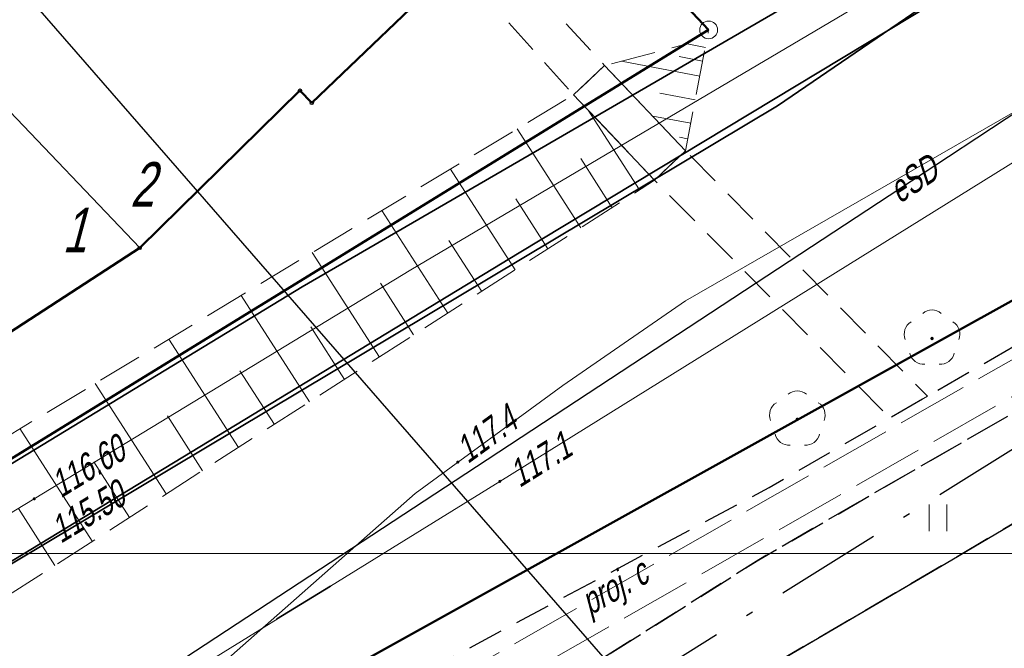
# Model space of a CAD drawing. Extents: x 7463256 to 7464485, y 5957341 to 5958260.
# Tile 161 of 256: x 7463859 to 7463886, y 5957747 to 5957765. Entities that reach past the tile are written whole.
import ezdxf
from ezdxf import colors
from ezdxf.entities.mleader import LeaderData, LeaderLine
from ezdxf.enums import TextEntityAlignment as Align
from ezdxf.math import Vec2, Vec3

# ---------------------------------------------------------------- set-up
doc = ezdxf.new("R2010")
doc.units = 0
doc.header["$MEASUREMENT"] = 0
for name, pattern in [('1.5_0.5', [2, 1.5, -0.5]), ('218-500', [1, 0.5, -0.5]), ('GAK', [5.2, 3, -1, 0.2, -1]), ('l219_500', [0]), ('mz1.0_0.5', [1.5, 1, -0.5]), ('mz1.25_0.5', [1.75, 1.25, -0.5]), ('mz2.0_0.5', [2.5, 2, -0.5])]:
    doc.linetypes.add(name, pattern=pattern)
doc.layers.get('0').update_dxf_attribs({"color": 2, "linetype": 'CONTINUOUS', "lineweight": 5})
for name, color, linetype in [('000 Inne (niezydentyfikowane)', 7, 'CONTINUOUS'), ('202-Punkt graniczny stabilizowany trwale', 7, 'CONTINUOUS'), ('218-Granica użytku', 7, 'CONTINUOUS'), ('219-Linia granicy', 7, 'CONTINUOUS'), ('312-Budynek (powierzchnia)', 7, 'CONTINUOUS'), ('320-część budynku wyodrębniona ze względu na liczbę kondygnacji naziemnych (powierzchnia)', 7, 'CONTINUOUS'), ('320-część budynku wyodrębniona ze względu na liczbę kondygnacji naziemnych (powierzchnia)-Atr25', 7, 'CONTINUOUS'), ('chodnik (powierzchnia)', 7, 'CONTINUOUS'), ('drzewo liściaste (punkt)', 7, 'CONTINUOUS'), ('jezdnia (powierzchnia)', 7, 'CONTINUOUS'), ('krawężnik (linia)', 7, 'CONTINUOUS'), ('ogrodzenie trwałe (linia)', 7, 'CONTINUOUS'), ('przewód ciepłowniczy (linia)', 7, 'CONTINUOUS'), ('przewód ciepłowniczy - projektowany lub w budowie (linia) - ob. projektowany', 7, 'CONTINUOUS'), ('przewód ciepłowniczy - projektowany lub w budowie (linia) - ob. projektowany-Atr1', 7, 'CONTINUOUS'), ('przewód elektroenergetyczny (linia)', 7, 'CONTINUOUS'), ('przewód elektroenergetyczny (linia)-Atr1', 7, 'CONTINUOUS'), ('Punkt budynku', 7, 'CONTINUOUS'), ('punkt o określonej wysokości (sieć ciepłownicza)', 7, 'CONTINUOUS'), ('punkt o określonej wysokości (sieć ciepłownicza)-Atr2', 7, 'CONTINUOUS'), ('punkt o określonej wysokości (sieć ciepłownicza)-Atr3', 7, 'CONTINUOUS'), ('punkt o określonej wysokości (sieć elektroenergetyczna)', 7, 'CONTINUOUS'), ('punkt o określonej wysokości (sieć elektroenergetyczna)-Atr2', 7, 'CONTINUOUS'), ('rura ochronna - przewód ciepłowniczy (linia)', 7, 'CONTINUOUS'), ('rura ochronna - przewód elektroenergetyczny (linia)', 7, 'CONTINUOUS'), ('schody w ciągu komunikacyjnym', 7, 'CONTINUOUS'), ('skarpa nieumocniona (powierzchnia)', 7, 'CONTINUOUS'), ('trawnik (powierzchnia)', 7, 'CONTINUOUS'), ('trawnik (powierzchnia) - symbol', 7, 'CONTINUOUS'), ('Wstawianie ramki sekcyjnej z opisem', 7, 'CONTINUOUS')]:
    doc.layers.add(name, color=color, linetype=linetype)
doc.layers.add('____proj LSN', color=1, linetype='CONTINUOUS', lineweight=5)
doc.layers.add('OBMBS-21-18876-opis proj', color=1, linetype='CONTINUOUS', lineweight=18)
doc.styles.get("Standard").update_dxf_attribs({"font": 'txt', "width": 0.75})
doc.linetypes.add('902-500', pattern='A,3.75,0,[1,ksztalty.shx,S=0.5,R=0,X=0,Y=0],3.75', length=7.5)

# ---------------------------------------------------------------- blocks, each defined once
blk = doc.blocks.new('PW01')
at = {"linetype": 'Continuous', "lineweight": 13}
h = blk.add_hatch(color=0, dxfattribs=at)
edge = h.paths.add_edge_path()
edge.add_arc((0, 0), 0.045, 0, 360)
blk = doc.blocks.new('OP021')
at = {"linetype": 'Continuous', "lineweight": 13}
h = blk.add_hatch(color=0, dxfattribs=at)
edge = h.paths.add_edge_path()
edge.add_arc((0, 0), 0.05, 0, 360)
at = {"color": 0, "linetype": 'Continuous', "lineweight": 13}
for centre, start, end in [((0, 0.4), 49.272, 130.728), ((-0.38, 0.124), 121.308, 202.548), ((0.38, 0.124), 337.452, 58.692), ((-0.235, -0.324), 193.221, 274.871), ((0.235, -0.324), 265.129, 346.779)]:
    blk.add_arc(centre, 0.4, start, end, dxfattribs=at)
blk = doc.blocks.new('TU04')
at = {"color": 0, "linetype": 'Continuous', "lineweight": 13}
for p, q in [((0, 0), (0, 0.75)), ((0.5, 0), (0.5, 0.75))]:
    blk.add_line(p, q, dxfattribs=at)
blk = doc.blocks.new('202')
at = {"color": 0, "linetype": 'Continuous', "lineweight": 0}
blk.add_circle((0, 0), 0.25, dxfattribs=at)
blk = doc.blocks.new('PUNKTBUD')
at = {"color": 0}
blk.add_circle((0, 0), 0.045, dxfattribs=at)

msp = doc.modelspace()

# ---------------------------------------------------------------- linework, layer by layer
at = {"layer": '000 Inne (niezydentyfikowane)', "color": 7, "linetype": 'Continuous', "lineweight": 13}
for p, q in [((7463878.03, 5957764.2), (7463877.47, 5957764.31)), ((7463877.95, 5957763.81), (7463877.29, 5957763.94)), ((7463877.87, 5957763.39), (7463875.67, 5957763.81)), ((7463877.74, 5957762.73), (7463876.75, 5957762.92)), ((7463876.18, 5957760.2), (7463874.74, 5957762.44)), ((7463877.62, 5957762.07), (7463876.55, 5957762.27)), ((7463874.53, 5957759.14), (7463872.75, 5957761.91)), ((7463877.53, 5957761.63), (7463877.3, 5957761.68)), ((7463875.41, 5957759.7), (7463874.53, 5957761.08)), ((7463872.69, 5957757.96), (7463870.87, 5957760.78)), ((7463873.61, 5957758.55), (7463872.71, 5957759.95)), ((7463870.8, 5957756.74), (7463868.95, 5957759.62)), ((7463871.75, 5957757.35), (7463870.83, 5957758.78)), ((7463868.88, 5957755.51), (7463866.99, 5957758.44)), ((7463869.84, 5957756.13), (7463868.91, 5957757.58)), ((7463866.92, 5957754.25), (7463865, 5957757.24)), ((7463867.9, 5957754.88), (7463866.95, 5957756.36)), ((7463864.92, 5957752.97), (7463862.97, 5957756.01)), ((7463865.93, 5957753.62), (7463864.96, 5957755.12)), ((7463862.89, 5957751.67), (7463860.9, 5957754.77)), ((7463863.91, 5957752.32), (7463862.93, 5957753.86)), ((7463860.82, 5957750.34), (7463858.79, 5957753.5)), ((7463861.86, 5957751.01), (7463860.86, 5957752.57)), ((7463859.77, 5957749.66), (7463858.75, 5957751.26))]:
    msp.add_line(p, q, dxfattribs=at)
at = {"layer": '218-Granica użytku', "color": 3, "linetype": '218-500', "lineweight": 18, "flags": 128}
for points in [[(7463877.04, 5957765.84), (7463878.12, 5957764.69)], [(7463878.12, 5957764.69), (7463844.17, 5957743.82)]]:
    msp.add_lwpolyline(points, dxfattribs=at)
at = {"layer": '219-Linia granicy', "color": 3, "linetype": 'l219_500', "lineweight": 50, "flags": 128}
for points in [[(7463878.12, 5957764.69), (7463872.63, 5957770.53)], [(7463878.12, 5957764.69), (7463856.13, 5957751.17)], [(7463892.19, 5957760.17), (7463849.13, 5957736.27)]]:
    msp.add_lwpolyline(points, dxfattribs=at)
at = {"layer": '312-Budynek (powierzchnia)', "color": 7, "linetype": 'Continuous', "lineweight": 50, "flags": 128}
for points in [[(7463871.03, 5957766.53), (7463866.98, 5957762.64)], [(7463866.65, 5957762.99), (7463862.15, 5957758.57)], [(7463866.98, 5957762.64), (7463866.65, 5957762.99)], [(7463862.15, 5957758.57), (7463854.62, 5957753.68)]]:
    msp.add_lwpolyline(points, dxfattribs=at)
at = {"layer": '320-część budynku wyodrębniona ze względu na liczbę kondygnacji naziemnych (powierzchnia)', "color": 7, "linetype": 'Continuous', "lineweight": 18, "flags": 128}
for points in [[(7463862.15, 5957758.57), (7463858.11, 5957762.8), (7463854.15, 5957767.01), (7463858.73, 5957771.35), (7463856.03, 5957774.18), (7463860.1, 5957778.04), (7463871.03, 5957766.53), (7463866.98, 5957762.64), (7463866.65, 5957762.99)], [(7463862.15, 5957758.57), (7463854.62, 5957753.68), (7463851.68, 5957758.45), (7463851.85, 5957758.55), (7463858.11, 5957762.8)]]:
    msp.add_lwpolyline(points, close=True, dxfattribs=at)
at = {"layer": 'chodnik (powierzchnia)', "color": 7, "linetype": 'mz1.0_0.5', "lineweight": 30, "flags": 128}
msp.add_lwpolyline([(7463980.9, 5957809.69), (7463980.23, 5957808.11), (7463978.66, 5957805.82), (7463958.13, 5957793.13), (7463953.95, 5957792.78), (7463879.53, 5957749.82), (7463872.55, 5957745.41), (7463861.81, 5957738.59), (7463862.06, 5957738.12), (7463851.57, 5957733.65), (7463849.81, 5957732.79), (7463833.84, 5957723.34), (7463832.72, 5957722.31), (7463825.06, 5957713.31), (7463824, 5957712.35), (7463820.3, 5957711.85), (7463819.59, 5957711.95), (7463818.22, 5957712.22), (7463818.86, 5957712.81), (7463817.86, 5957713.96), (7463818.82, 5957714.84), (7463820.15, 5957713.47), (7463821.23, 5957713.2), (7463821.75, 5957713.23), (7463824.07, 5957715.42), (7463832.99, 5957725.87), (7463849.35, 5957735.54), (7463879.82, 5957751.85), (7463954.24, 5957794.8), (7463957.3, 5957795.12)], close=True, dxfattribs=at)
at = {"layer": 'chodnik (powierzchnia)', "color": 7, "linetype": 'mz1.0_0.5', "lineweight": 18, "flags": 128}
for points in [[(7463871.03, 5957766.53), (7463867.93, 5957769.79), (7463868.77, 5957770.59), (7463871.87, 5957767.32), (7463875.2, 5957763.69), (7463874.33, 5957762.87)], [(7463884.26, 5957754.41), (7463883.21, 5957753.8), (7463876.6, 5957760.47), (7463877.47, 5957761.3)]]:
    msp.add_lwpolyline(points, close=True, dxfattribs=at)
at = {"layer": 'jezdnia (powierzchnia)', "color": 7, "linetype": '1.5_0.5', "lineweight": 18, "flags": 128}
msp.add_lwpolyline([(7464435.78, 5957969.39), (7464432.43, 5957972.86), (7464429.42, 5957974.41), (7464426.04, 5957975.11), (7464423.57, 5957975.29), (7464415.47, 5957975.65), (7464371.24, 5957977.61), (7464365.3, 5957977.72), (7464358.84, 5957977.54), (7464346.65, 5957976.28), (7464334.12, 5957974.86), (7464314.08, 5957972.37), (7464311.27, 5957971.79), (7464308.65, 5957970.79), (7464306.54, 5957969.49), (7464304.63, 5957967.74), (7464302.38, 5957964.84), (7464301.74, 5957963.57), (7464301.19, 5957962.16), (7464300.69, 5957960.13), (7464300.42, 5957957.35), (7464300.44, 5957956.63), (7464301.34, 5957947.07), (7464297.39, 5957932.65), (7464296.35, 5957938.67), (7464295.41, 5957944.67), (7464295.17, 5957946.64), (7464294.07, 5957955.56), (7464293.61, 5957956.95), (7464292.71, 5957958.8), (7464291.04, 5957961.16), (7464288.7, 5957963.43), (7464286.48, 5957964.87), (7464282.67, 5957966.24), (7464279.68, 5957966.6), (7464275.55, 5957966.1), (7464272.53, 5957965.24), (7464268.15, 5957963.7), (7464261.6, 5957961.09), (7464256.13, 5957958.63), (7464254.19, 5957957.73), (7464203.13, 5957927.95), (7464201.44, 5957926.95), (7464180.61, 5957914.62), (7464165.37, 5957905.54), (7464161.93, 5957903.53), (7464100.25, 5957867.28), (7464064.71, 5957846.22), (7464055.2, 5957840.55), (7464053.84, 5957839.49), (7464052.69, 5957837.84), (7464051.91, 5957836.3), (7464051.31, 5957834.34), (7464051.05, 5957832.31), (7464051.31, 5957830.32), (7464051.63, 5957829.49), (7464053.32, 5957826.48), (7464047.06, 5957824.65), (7464046.37, 5957825.86), (7464044.81, 5957827.52), (7464043.6, 5957828.27), (7464042.09, 5957829.03), (7464040.11, 5957829.49), (7464038.12, 5957829.49), (7464036.05, 5957829.05), (7464034.47, 5957828.33), (7463990.77, 5957802.57), (7463984.67, 5957799.1), (7463963.97, 5957788.11), (7463953.9, 5957782.45), (7463916.77, 5957760.61), (7463915.43, 5957759.41), (7463915.19, 5957759.06), (7463914.98, 5957758.7), (7463914.81, 5957758.32), (7463914.66, 5957757.92), (7463914.55, 5957757.51), (7463914.48, 5957757.1), (7463914.44, 5957756.68), (7463914.43, 5957756.26), (7463914.83, 5957754.63), (7463915.69, 5957753.07), (7463915.97, 5957752.41), (7463916.13, 5957752.13), (7463917.59, 5957749.55), (7463915.13, 5957748.12), (7463913.12, 5957750.74), (7463911.87, 5957752.81), (7463910.63, 5957754.01), (7463910.25, 5957754.23), (7463909.85, 5957754.42), (7463909.44, 5957754.57), (7463909.02, 5957754.68), (7463908.58, 5957754.76), (7463908.15, 5957754.79), (7463907.71, 5957754.78), (7463907.27, 5957754.73), (7463905.57, 5957754.08), (7463866.26, 5957731.41), (7463858.61, 5957727.02), (7463857.72, 5957725.98), (7463855.16, 5957717.14), (7463854.76, 5957719.2), (7463853.89, 5957720.78), (7463852.79, 5957721.69), (7463851.14, 5957722.42), (7463850.42, 5957722.32), (7463846.1, 5957719.79), (7463840.56, 5957716.65), (7463836.11, 5957713.89), (7463831.61, 5957710.47), (7463828.31, 5957707.66), (7463822.22, 5957701.89), (7463817.3, 5957696.82), (7463812.7, 5957691.61), (7463812.45, 5957691.34), (7463806.98, 5957684.37), (7463803.64, 5957679.75), (7463801.45, 5957676.28), (7463793.55, 5957663.48), (7463792.86, 5957661.7), (7463792.97, 5957659.75), (7463793.77, 5957657.97), (7463795.13, 5957656.54), (7463794.29, 5957652.43), (7463792.69, 5957652.63), (7463790.95, 5957652.54), (7463789.5, 5957652.32), (7463787.98, 5957651.93), (7463786.22, 5957650.98), (7463785.18, 5957649.81), (7463783.63, 5957647.28), (7463741.4, 5957578.12), (7463740.09, 5957575.93), (7463739.68, 5957574.67), (7463739.8, 5957572.76), (7463740.25, 5957571.39), (7463740.85, 5957570.49), (7463741.87, 5957569.43), (7463743.26, 5957568.37), (7463741.42, 5957565.08), (7463740.12, 5957565.67), (7463738.77, 5957566.02), (7463737.29, 5957566.06), (7463735.98, 5957565.85), (7463734.34, 5957565.14), (7463733.02, 5957564.22), (7463732.29, 5957563.18), (7463701.08, 5957512.16), (7463700.31, 5957510.77), (7463700.32, 5957510.77), (7463696.94, 5957505.36), (7463687.39, 5957489.52), (7463687.14, 5957489.11), (7463686.89, 5957488.7), (7463686.65, 5957488.29), (7463686.42, 5957487.87), (7463686.19, 5957487.45), (7463685.97, 5957487.02), (7463685.76, 5957486.59), (7463685.55, 5957486.16), (7463685.35, 5957485.73), (7463685.15, 5957485.29), (7463684.96, 5957484.85), (7463684.77, 5957484.4), (7463684.58, 5957483.96), (7463684.39, 5957483.51), (7463684.21, 5957483.06), (7463684.03, 5957482.61), (7463683.85, 5957482.17), (7463683.67, 5957481.72), (7463683.5, 5957481.27), (7463683.32, 5957480.81), (7463683.15, 5957480.36), (7463682.98, 5957479.91), (7463682.81, 5957479.45), (7463682.65, 5957479), (7463682.49, 5957478.54), (7463682.32, 5957478.08), (7463682.17, 5957477.62), (7463682.01, 5957477.15), (7463681.86, 5957476.69), (7463681.71, 5957476.22), (7463681.56, 5957475.76), (7463681.41, 5957475.29), (7463681.27, 5957474.82), (7463681.13, 5957474.35), (7463681, 5957473.88), (7463680.87, 5957473.41), (7463680.74, 5957472.94), (7463680.61, 5957472.47), (7463680.48, 5957471.99), (7463680.36, 5957471.52), (7463680.25, 5957471.05), (7463680.13, 5957470.57), (7463680.02, 5957470.09), (7463679.91, 5957469.61), (7463679.81, 5957469.12), (7463679.71, 5957468.64), (7463679.61, 5957468.16), (7463679.52, 5957467.67), (7463679.42, 5957467.19), (7463679.33, 5957466.7), (7463679.25, 5957466.22), (7463679.16, 5957465.73), (7463679.08, 5957465.25), (7463679, 5957464.76), (7463678.93, 5957464.27), (7463678.85, 5957463.78), (7463678.78, 5957463.28), (7463678.72, 5957462.79), (7463678.65, 5957462.3), (7463678.59, 5957461.81), (7463678.53, 5957461.31), (7463678.47, 5957460.82), (7463678.42, 5957460.33), (7463678.36, 5957459.83), (7463678.31, 5957459.34), (7463678.26, 5957458.84), (7463678.22, 5957458.35), (7463678.17, 5957457.85), (7463678.13, 5957457.36), (7463678.09, 5957456.86), (7463678.05, 5957456.37), (7463678.02, 5957455.87), (7463677.99, 5957455.41), (7463677.96, 5957454.94), (7463677.93, 5957454.48), (7463677.91, 5957454.01), (7463677.89, 5957453.55), (7463677.87, 5957453.08), (7463677.86, 5957452.62), (7463677.85, 5957452.15), (7463677.84, 5957451.69), (7463677.84, 5957451.22), (7463677.84, 5957450.76), (7463677.85, 5957450.29), (7463677.86, 5957449.83), (7463677.87, 5957449.36), (7463670.59, 5957467.12), (7463670.68, 5957467.58), (7463670.78, 5957468.04), (7463670.89, 5957468.5), (7463670.99, 5957468.96), (7463671.11, 5957469.42), (7463671.22, 5957469.87), (7463671.34, 5957470.33), (7463671.46, 5957470.78), (7463671.59, 5957471.24), (7463671.72, 5957471.69), (7463671.86, 5957472.14), (7463672, 5957472.59), (7463672.14, 5957473.04), (7463673.46, 5957477.28), (7463673.58, 5957477.76), (7463673.68, 5957478.24), (7463673.77, 5957478.73), (7463673.84, 5957479.22), (7463673.89, 5957479.71), (7463673.93, 5957480.2), (7463673.95, 5957480.7), (7463673.95, 5957481.19), (7463673.93, 5957481.63), (7463673.91, 5957482.08), (7463673.86, 5957482.52), (7463673.81, 5957482.96), (7463673.74, 5957483.4), (7463673.66, 5957483.84), (7463673.57, 5957484.28), (7463673.47, 5957484.71), (7463673.35, 5957485.14), (7463673.2, 5957485.61), (7463673.02, 5957486.08), (7463672.82, 5957486.54), (7463672.6, 5957486.99), (7463672.36, 5957487.42), (7463672.1, 5957487.85), (7463671.82, 5957488.26), (7463671.52, 5957488.66), (7463671.25, 5957489.02), (7463670.95, 5957489.36), (7463670.64, 5957489.68), (7463670.3, 5957489.97), (7463669.95, 5957490.25), (7463669.57, 5957490.5), (7463669.19, 5957490.73), (7463668.78, 5957490.93), (7463668.37, 5957491.1), (7463667.96, 5957491.31), (7463667.54, 5957491.51), (7463667.12, 5957491.7), (7463666.7, 5957491.89), (7463666.27, 5957492.06), (7463665.84, 5957492.23), (7463665.41, 5957492.38), (7463664.97, 5957492.53), (7463642.84, 5957508.24), (7463669.89, 5957497.69), (7463670.31, 5957497.52), (7463670.74, 5957497.36), (7463671.18, 5957497.22), (7463671.62, 5957497.11), (7463672.07, 5957497.01), (7463672.52, 5957496.93), (7463672.97, 5957496.87), (7463673.43, 5957496.83), (7463673.89, 5957496.8), (7463674.34, 5957496.8), (7463674.8, 5957496.82), (7463675.3, 5957496.85), (7463675.79, 5957496.9), (7463676.29, 5957496.96), (7463676.78, 5957497.02), (7463677.27, 5957497.1), (7463677.76, 5957497.19), (7463678.25, 5957497.29), (7463678.74, 5957497.4), (7463679.22, 5957497.52), (7463679.7, 5957497.65), (7463680.18, 5957497.79), (7463680.66, 5957497.94), (7463681.12, 5957498.11), (7463681.59, 5957498.29), (7463682.05, 5957498.49), (7463682.49, 5957498.71), (7463682.94, 5957498.94), (7463683.37, 5957499.19), (7463683.81, 5957499.43), (7463684.24, 5957499.68), (7463684.65, 5957499.96), (7463685.06, 5957500.25), (7463685.45, 5957500.55), (7463685.83, 5957500.88), (7463686.2, 5957501.21), (7463686.55, 5957501.56), (7463686.89, 5957501.93), (7463688.47, 5957503.86), (7463689.58, 5957505.52), (7463695.05, 5957514.51), (7463697.35, 5957517.63), (7463699.52, 5957521.26), (7463701.68, 5957524.9), (7463703.98, 5957528.54), (7463706.45, 5957532.61), (7463709.76, 5957538.71), (7463712.45, 5957543.07), (7463719.87, 5957554.72), (7463722.1, 5957558.36), (7463724.25, 5957562.41), (7463732.9, 5957576.65), (7463767.27, 5957632.9), (7463796.54, 5957680.74), (7463799.31, 5957684.89), (7463802.28, 5957688.92), (7463805.13, 5957692.62), (7463808.07, 5957696.14), (7463812, 5957700.58), (7463813.05, 5957701.59), (7463815.17, 5957703.91), (7463818.63, 5957707.32), (7463821.81, 5957710.38), (7463824, 5957712.35), (7463825.06, 5957713.31), (7463827.47, 5957715.22), (7463831.55, 5957718.14), (7463834.51, 5957720.09), (7463871.58, 5957742.02), (7463872.84, 5957742.74), (7463873.73, 5957743.25), (7463884.95, 5957749.82), (7463947.94, 5957787.04), (7463958.13, 5957793.13), (7463978.66, 5957805.82), (7463992.86, 5957814.5), (7464021.02, 5957831.03), (7464036.35, 5957840.19), (7464045.52, 5957845.62), (7464072.76, 5957861.89), (7464098.08, 5957876.78), (7464143.2, 5957903.29), (7464143.83, 5957904.35), (7464144.42, 5957906.04), (7464144.87, 5957907.87), (7464144.93, 5957908.37), (7464145, 5957909.96), (7464144.74, 5957911.42), (7464152.37, 5957912.8), (7464152.74, 5957912.55), (7464154.03, 5957911.87), (7464155.59, 5957911.35), (7464156.76, 5957911.33), (7464160.57, 5957913.58), (7464192.28, 5957932.28), (7464213.7, 5957945.07), (7464214.43, 5957945.48), (7464238.65, 5957959.71), (7464249.15, 5957965.6), (7464251.26, 5957966.66), (7464253.69, 5957967.84), (7464257.35, 5957969.46), (7464261.98, 5957971.33), (7464263.31, 5957972), (7464273.13, 5957975.13), (7464277.92, 5957976.24), (7464280.42, 5957977.04), (7464282.71, 5957978.14), (7464285.69, 5957980.47), (7464287.52, 5957982.76), (7464288.9, 5957985.47), (7464289.81, 5957990.22), (7464289.57, 5957993.19), (7464288.87, 5958000.11), (7464295.35, 5958000.29), (7464295.83, 5957995.88), (7464296.53, 5957992.32), (7464297.86, 5957989.04), (7464299.36, 5957986.74), (7464301.71, 5957984.36), (7464305.3, 5957982.36), (7464307.82, 5957981.66), (7464311.17, 5957981.45), (7464364.74, 5957987.95), (7464391.32, 5957991.11), (7464398.1, 5957991.95), (7464414.27, 5957994.02), (7464414.84, 5957994.09), (7464425.44, 5957995.47), (7464427.97, 5957995.83), (7464434.5, 5957997.95), (7464434.9, 5957998.22), (7464435.3, 5957998.5), (7464435.68, 5957998.8), (7464436.05, 5957999.11), (7464436.4, 5957999.44), (7464436.74, 5957999.78), (7464437.07, 5958000.13), (7464437.39, 5958000.5), (7464437.69, 5958000.88), (7464437.97, 5958001.27), (7464438.24, 5958001.67), (7464438.49, 5958002.08), (7464438.73, 5958002.5), (7464438.95, 5958002.94), (7464439.15, 5958003.37), (7464439.33, 5958003.82), (7464439.5, 5958004.28), (7464439.65, 5958004.74), (7464439.78, 5958005.2), (7464439.89, 5958005.67), (7464439.98, 5958006.15), (7464440.05, 5958006.62), (7464440.11, 5958007.1), (7464440.14, 5958007.59), (7464440.16, 5958008.07), (7464437.87, 5957962.55), (7464436.62, 5957968.02)], close=True, dxfattribs=at)
at = {"layer": 'krawężnik (linia)', "color": 7, "linetype": 'Continuous', "lineweight": 25, "flags": 128}
msp.add_lwpolyline([(7463872.84, 5957742.74), (7463873.73, 5957743.25), (7463884.95, 5957749.82), (7463947.94, 5957787.04), (7463958.13, 5957793.13), (7463978.66, 5957805.82)], dxfattribs=at)
at = {"layer": 'ogrodzenie trwałe (linia)', "color": 7, "linetype": '902-500', "lineweight": 35, "flags": 128}
msp.add_lwpolyline([(7463906.5, 5957780.62), (7463880.05, 5957762.56), (7463845.16, 5957741.71)], dxfattribs=at)
at = {"layer": 'przewód ciepłowniczy (linia)', "color": 212, "linetype": 'Continuous', "lineweight": 18, "flags": 128}
msp.add_lwpolyline([(7463816.56, 5957665.9), (7463826.55, 5957684.75), (7463827.81, 5957686.54), (7463829.03, 5957688.29), (7463831.47, 5957690.7), (7463833.36, 5957692.67), (7463843.59, 5957703.54), (7463847.04, 5957707.24), (7463843.22, 5957716.52), (7463839.44, 5957725.6), (7463836.79, 5957731.99), (7463834.8, 5957736.72), (7463848.12, 5957744.81), (7463859.19, 5957751.53), (7463869.76, 5957757.96), (7463886.77, 5957768.01), (7463883.56, 5957773.97), (7463892.68, 5957779.24), (7463896.07, 5957773.43), (7463914.01, 5957783.57)], dxfattribs=at)
at = {"layer": 'przewód ciepłowniczy - projektowany lub w budowie (linia) - ob. projektowany', "color": 212, "linetype": 'mz2.0_0.5', "lineweight": 18, "flags": 128}
for points in [[(7463827.45, 5957686.81), (7463846.51, 5957707.33), (7463837.98, 5957727.66), (7463921.05, 5957775.08), (7463942.95, 5957787.9), (7463968.43, 5957803.38), (7463962.63, 5957813.37), (7463990.1, 5957829.4), (7463996.25, 5957818.66), (7464026.15, 5957837.03), (7464036.53, 5957843.58), (7464048.34, 5957851.03), (7464051.52, 5957852.92), (7464069.07, 5957863.22), (7464072.1, 5957864.8), (7464075.65, 5957866.88), (7464079.8, 5957868.9), (7464096.3, 5957878.8), (7464114.52, 5957889.73), (7464110.7, 5957895.89), (7464137.6, 5957910.6), (7464169.07, 5957928.77), (7464165.42, 5957934.93), (7464175.2, 5957940.28), (7464178.92, 5957933.88), (7464207.9, 5957951.17), (7464220.7, 5957958.86), (7464224.58, 5957961.12), (7464228.92, 5957963.56), (7464232.65, 5957965.56), (7464236.86, 5957967.74), (7464243.8, 5957971.13), (7464248.79, 5957973.41), (7464251.98, 5957974.81), (7464257.04, 5957976.93), (7464262.4, 5957979.02)], [(7463828.18, 5957686.27), (7463847.57, 5957707.15), (7463839.12, 5957727.27), (7463921.5, 5957774.3), (7463943.41, 5957787.13), (7463969.65, 5957803.07), (7463963.86, 5957813.04), (7463989.77, 5957828.16), (7463995.93, 5957817.4), (7464026.63, 5957836.27), (7464046.58, 5957848.86), (7464051.98, 5957852.14), (7464069.5, 5957862.44), (7464072.54, 5957864.01), (7464076.07, 5957866.09), (7464080.23, 5957868.1), (7464099.97, 5957879.95), (7464115.76, 5957889.43), (7464111.96, 5957895.55), (7464138.04, 5957909.82), (7464163.77, 5957924.67), (7464170.31, 5957928.45), (7464166.67, 5957934.59), (7464174.87, 5957939.07), (7464178.6, 5957932.64), (7464202.44, 5957946.87), (7464216.91, 5957955.5), (7464219.67, 5957957.19), (7464222.67, 5957958.98), (7464226.35, 5957961.09), (7464229.83, 5957963.03), (7464233.13, 5957964.8), (7464240.24, 5957968.41), (7464245.86, 5957971.1), (7464249.49, 5957972.74), (7464256.37, 5957975.68), (7464262.76, 5957978.18)]]:
    msp.add_lwpolyline(points, dxfattribs=at)
at = {"layer": 'przewód elektroenergetyczny (linia)', "color": 1, "linetype": 'Continuous', "lineweight": 18, "flags": 128}
for points in [[(7463784.25, 5957663.85), (7463788.88, 5957671.22), (7463800.25, 5957688.56), (7463805.05, 5957694.23), (7463825.11, 5957718.69), (7463830.32, 5957723.92), (7463832.35, 5957725.2), (7463835.29, 5957727.04), (7463840.76, 5957730.57), (7463854.83, 5957738.48), (7463862.19, 5957744.9), (7463869.88, 5957751.68), (7463874.03, 5957754.71), (7463877.47, 5957757.09), (7463889.48, 5957763.99), (7463905.46, 5957773.78), (7463921.52, 5957783.6), (7463924.36, 5957785.61), (7463931.77, 5957790.66), (7463934.27, 5957792.4), (7463940.57, 5957795.91), (7463943.95, 5957798.07)], [(7463824.458, 5957760.202), (7463824.7, 5957759.75), (7463825.19, 5957758.51), (7463817.46, 5957753.88), (7463816.73, 5957753.46), (7463815.71, 5957752.92), (7463807.79, 5957747.43), (7463805.61, 5957745.86), (7463797.54, 5957739.36), (7463797.83, 5957737.82), (7463800.85, 5957734.34), (7463801.56, 5957733.5), (7463806.14, 5957728.73), (7463816.57, 5957718.54), (7463817.7, 5957719.11), (7463818.42, 5957719.58), (7463821.09, 5957721.67), (7463823.69, 5957722.78), (7463825.2, 5957723.61), (7463827.94, 5957725.27), (7463851.4, 5957738.7), (7463861.48, 5957745.36), (7463872.26, 5957752.02), (7463887.57, 5957761.53)]]:
    msp.add_lwpolyline(points, dxfattribs=at)
at = {"layer": 'rura ochronna - przewód ciepłowniczy (linia)', "color": 212, "linetype": 'Continuous', "lineweight": 35, "flags": 128}
for points in [[(7463815.81, 5957666.93), (7463825.58, 5957685.32), (7463827.98, 5957688.9), (7463831.41, 5957692.27), (7463832.35, 5957693.26), (7463833.15, 5957694.1), (7463845.69, 5957707.29), (7463838.43, 5957724.96), (7463833.42, 5957737.17), (7463844.58, 5957744.02), (7463866.71, 5957757.48), (7463885.18, 5957768.2), (7463881.95, 5957774.3), (7463893.09, 5957780.79), (7463896.57, 5957774.95), (7463920.87, 5957788.77), (7463922.57, 5957790.3), (7463924.77, 5957791.24), (7463940.48, 5957800.73), (7463953.7, 5957808.78)], [(7463956.66, 5957807.79), (7463937.74, 5957796.83), (7463925.6, 5957789.77), (7463923.56, 5957788.86), (7463921.57, 5957787.5), (7463920.17, 5957785.67), (7463914.68, 5957782.64), (7463895.57, 5957771.9), (7463892.27, 5957777.69), (7463885.17, 5957773.63), (7463888.35, 5957767.82), (7463872.8, 5957758.43), (7463851.65, 5957745.59), (7463836.17, 5957736.26), (7463837.83, 5957732.48), (7463844.33, 5957717.03), (7463848.39, 5957707.18), (7463844.27, 5957702.72), (7463833.56, 5957691.23), (7463832.35, 5957689.97), (7463831.53, 5957689.12), (7463830.08, 5957687.68), (7463827.51, 5957684.17), (7463817.32, 5957664.87)]]:
    msp.add_lwpolyline(points, dxfattribs=at)
at = {"layer": 'rura ochronna - przewód elektroenergetyczny (linia)', "color": 6, "linetype": 'Continuous', "lineweight": 30}
msp.add_lwpolyline([(7463788.06, 5957667.97), (7463789.67, 5957670.34), (7463788.95, 5957670.98), (7463787.97, 5957670.39), (7463788, 5957668.97), (7463787.04, 5957668.3), (7463786.6, 5957669), (7463787.69, 5957671.01), (7463789.2, 5957671.96), (7463797.35, 5957686.34), (7463807.57, 5957704.32), (7463811.26, 5957709.26), (7463811.26, 5957709.26), (7463813.24, 5957710.54), (7463828.18, 5957724.48), (7463831.63, 5957727.75), (7463832.35, 5957728.36), (7463835.71, 5957731.23), (7463853.62, 5957740.94), (7463861.95, 5957746.1), (7463871.6, 5957752.44), (7463884.44, 5957760.87), (7463892.53, 5957766.21)], dxfattribs=at)
at = {"layer": 'rura ochronna - przewód elektroenergetyczny (linia)', "color": 1, "linetype": 'Continuous', "lineweight": 35, "flags": 128}
msp.add_lwpolyline([(7463867.51, 5957749.08), (7463865.99, 5957748.15)], dxfattribs=at)
at = {"layer": 'schody w ciągu komunikacyjnym', "color": 7, "linetype": 'Continuous', "lineweight": 18, "flags": 128}
msp.add_lwpolyline([(7463877.47, 5957761.3), (7463876.6, 5957760.47), (7463874.33, 5957762.87), (7463875.2, 5957763.69)], close=True, dxfattribs=at)
msp.add_lwpolyline([(7463877.47, 5957761.3), (7463876.6, 5957760.47), (7463874.33, 5957762.87), (7463875.2, 5957763.69)], close=True, dxfattribs=at)
at = {"layer": 'skarpa nieumocniona (powierzchnia)', "color": 7, "linetype": 'mz1.25_0.5', "lineweight": 18, "flags": 128}
for points in [[(7463877.47, 5957761.3), (7463875.2, 5957763.69), (7463877.41, 5957764.27), (7463878.12, 5957764.69)], [(7463875, 5957762.17), (7463876.6, 5957760.47), (7463850.44, 5957743.67), (7463848.23, 5957747.12), (7463874.33, 5957762.87)]]:
    msp.add_lwpolyline(points, close=True, dxfattribs=at)
at = {"layer": 'trawnik (powierzchnia)', "color": 7, "linetype": 'mz1.0_0.5', "lineweight": 30, "flags": 128}
msp.add_lwpolyline([(7463947.94, 5957787.04), (7463884.95, 5957749.82), (7463873.73, 5957743.25), (7463872.84, 5957742.74), (7463871.04, 5957741.98), (7463862.06, 5957738.12), (7463861.81, 5957738.59), (7463872.55, 5957745.41), (7463879.53, 5957749.82), (7463953.95, 5957792.78), (7463958.13, 5957793.13)], close=True, dxfattribs=at)
at = {"layer": 'Wstawianie ramki sekcyjnej z opisem', "color": 7, "linetype": 'Continuous', "lineweight": 13, "flags": 128}
for points in [[(7463972.769, 5957750), (7463807.731, 5957750)], [(7463807.731, 5957750), (7463972.769, 5957750)]]:
    msp.add_lwpolyline(points, dxfattribs=at)

# ---------------------------------------------------------------- block references
at = {"layer": '202-Punkt graniczny stabilizowany trwale', "color": 3, "linetype": 'Continuous', "lineweight": 18}
msp.add_blockref('202', (7463878.12, 5957764.69), dxfattribs=at)
at = {"layer": 'drzewo liściaste (punkt)', "color": 94, "linetype": 'Continuous', "lineweight": 13}
for p in [(7463884.39, 5957756.03), (7463880.61, 5957753.76)]:
    msp.add_blockref('OP021', p, dxfattribs=at)
at = {"layer": 'Punkt budynku', "color": 5, "linetype": 'Continuous', "lineweight": 18}
for p in [(7463866.65, 5957762.99), (7463866.98, 5957762.64), (7463862.15, 5957758.57)]:
    msp.add_blockref('PUNKTBUD', p, dxfattribs=at)
at = {"layer": 'punkt o określonej wysokości (sieć ciepłownicza)', "color": 212, "linetype": 'Continuous', "lineweight": 13}
msp.add_blockref('PW01', (7463859.19, 5957751.53), dxfattribs=at)
at = {"layer": 'punkt o określonej wysokości (sieć elektroenergetyczna)', "color": 1, "linetype": 'Continuous', "lineweight": 13}
for p, rotation in [((7463871.08, 5957752.56), 36.134), ((7463872.26, 5957752.02), 31.847)]:
    msp.add_blockref('PW01', p, dxfattribs=dict(at, rotation=rotation))
at = {"layer": 'trawnik (powierzchnia) - symbol', "color": 7, "linetype": 'Continuous', "lineweight": 18}
msp.add_blockref('TU04', (7463884.31, 5957750.62), dxfattribs=at)

# ---------------------------------------------------------------- texts
at = {"layer": '320-część budynku wyodrębniona ze względu na liczbę kondygnacji naziemnych (powierzchnia)-Atr25', "color": 7, "oblique": 15, "width": 0.72}
for s, p in [('2', (7463861.88, 5957759.73)), ('1', (7463859.98, 5957758.45))]:
    msp.add_text(s, height=1.25, dxfattribs=at).set_placement(p)
at = {"layer": 'przewód ciepłowniczy - projektowany lub w budowie (linia) - ob. projektowany-Atr1', "color": 212, "oblique": 15, "width": 0.72}
msp.add_text('proj. c', height=0.75, rotation=29.719, dxfattribs=at).set_placement((7463874.6, 5957748.57), align=Align.MIDDLE_LEFT)
at = {"layer": 'przewód elektroenergetyczny (linia)-Atr1', "color": 1, "oblique": 15, "width": 0.72}
msp.add_text('eSD', height=0.75, rotation=33.309, dxfattribs=at).set_placement((7463883.47, 5957759.8))
at = {"layer": 'punkt o określonej wysokości (sieć ciepłownicza)-Atr2', "color": 212, "oblique": 15, "width": 0.72}
msp.add_text('116.60', height=0.75, rotation=31.313, dxfattribs=at).set_placement((7463859.74, 5957751.86), align=Align.MIDDLE_LEFT)
at = {"layer": 'punkt o określonej wysokości (sieć ciepłownicza)-Atr3', "color": 212, "oblique": 15, "width": 0.72}
msp.add_text('115.50', height=0.75, rotation=31.313, dxfattribs=at).set_placement((7463859.74, 5957750.585), align=Align.MIDDLE_LEFT)
at = {"layer": 'punkt o określonej wysokości (sieć elektroenergetyczna)-Atr2', "color": 1, "oblique": 15, "width": 0.72}
for s, rotation, p in [('117.4', 36.04, (7463871.36, 5957752.5)), ('117.1', 31.85, (7463872.81, 5957751.83))]:
    msp.add_text(s, height=0.75, rotation=rotation, dxfattribs=at).set_placement(p)

# ---------------------------------------------------------------- next in the draw order: leaders
at = {"layer": 'OBMBS-21-18876-opis proj', "lineweight": 20}
ml = msp.add_multileader_mtext('Standard', dxfattribs=at)
ml.set_content('\\pxqc;{\\W0.9;\\fArial|b0|i0|c238|p34; proj. przewiert sterowany SRS160\\PL=17m}', color=256)
ml.set_leader_properties()
ml.build(insert=Vec2(0, 0))
ml.multileader.update_dxf_attribs({"has_text_frame": 1, "text_right_attachment_type": 0, "dogleg_length": 0.36, "arrow_head_size": 1.3})
ctx = ml.context
ctx.base_point, ctx.char_height, ctx.arrow_head_size, ctx.landing_gap_size, ctx.plane_origin, ctx.plane_x_axis, ctx.plane_y_axis = Vec3(7463828.727, 5957771.23, -10.8), 1.3, 1.3, 0.09, Vec3(7463844.674, 5957843.619, -10.8), Vec3(0.765565, 0.643359), Vec3(-0.643359, 0.765565)
ctx.right_attachment, ctx.text_align_type = 0, 2
notes = []
notes.append((ctx, [(0, (1, 1, 0), (7463842.884, 5957784.146, -10.8), (-0.765565, -0.643359), 0.36, [(0, [(7463876.267, 5957745.826, -10.8)], 0, [])])]))
ctx.mtext.insert, ctx.mtext.text_direction, ctx.mtext.rotation, ctx.mtext.width, ctx.mtext.defined_height, ctx.mtext.alignment, ctx.mtext.flow_direction = Vec3(7463842.539, 5957783.856, -10.8), Vec3(0.765565, 0.643359), 0.698877, 19.44185, 27.692, 3, 5
ctx.mtext.has_bg_fill, ctx.mtext.bg_color, ctx.mtext.bg_scale_factor, ctx.mtext.bg_transparency, ctx.mtext.use_window_bg_color = 1, -1023410167, 1.5, 0, 1
for ctx, leaders in notes:
    for number, flags, end, landing, length, lines in leaders:
        leader = LeaderData()
        leader.index, (leader.has_last_leader_line, leader.has_dogleg_vector, leader.attachment_direction) = number, flags
        leader.last_leader_point, leader.dogleg_vector, leader.dogleg_length = Vec3(end), Vec3(landing), length
        for number, points, colour, breaks in lines:
            line = LeaderLine()
            line.index, line.vertices, line.color, line.breaks = number, Vec3.list(points), colors.encode_raw_color(colour), breaks
            leader.lines.append(line)
        ctx.leaders.append(leader)

# ---------------------------------------------------------------- next in the draw order: leaders
ml = msp.add_multileader_mtext('Standard', dxfattribs=at)
ml.set_content('\\pxqc;{\\W0.9;\\fArial|b0|i0|c238|p34;proj. rura osłonowa \\PDVK160\\PL=4m}', color=256)
ml.set_leader_properties()
ml.build(insert=Vec2(0, 0))
ml.multileader.update_dxf_attribs({"has_text_frame": 1, "text_right_attachment_type": 0, "dogleg_length": 0.36, "arrow_head_size": 1.3})
ctx = ml.context
ctx.base_point, ctx.char_height, ctx.arrow_head_size, ctx.landing_gap_size, ctx.plane_origin, ctx.plane_x_axis, ctx.plane_y_axis = Vec3(7463853.917, 5957788.808, -10.8), 1.3, 1.3, 0.09, Vec3(7463881.793, 5957888.929, -10.8), Vec3(0.765565, 0.643359), Vec3(-0.643359, 0.765565)
ctx.right_attachment, ctx.text_align_type = 0, 2
notes = []
notes.append((ctx, [(0, (1, 1, 0), (7463864.335, 5957798.582, -10.8), (-0.765565, -0.643359), 0.36, [(0, [(7463897.124, 5957759.647, -10.8)], 0, [])])]))
ctx.mtext.insert, ctx.mtext.text_direction, ctx.mtext.rotation, ctx.mtext.width, ctx.mtext.defined_height, ctx.mtext.alignment, ctx.mtext.flow_direction = Vec3(7463858.737, 5957793.878, -10.8), Vec3(0.765565, 0.643359), 0.698877, 14.77025, 27.692, 2, 5
ctx.mtext.has_bg_fill, ctx.mtext.bg_color, ctx.mtext.bg_scale_factor, ctx.mtext.bg_transparency, ctx.mtext.use_window_bg_color = 1, -1023410167, 1.5, 0, 1
for ctx, leaders in notes:
    for number, flags, end, landing, length, lines in leaders:
        leader = LeaderData()
        leader.index, (leader.has_last_leader_line, leader.has_dogleg_vector, leader.attachment_direction) = number, flags
        leader.last_leader_point, leader.dogleg_vector, leader.dogleg_length = Vec3(end), Vec3(landing), length
        for number, points, colour, breaks in lines:
            line = LeaderLine()
            line.index, line.vertices, line.color, line.breaks = number, Vec3.list(points), colors.encode_raw_color(colour), breaks
            leader.lines.append(line)
        ctx.leaders.append(leader)

# ---------------------------------------------------------------- next in the draw order: linework, layer by layer
at = {"layer": '____proj LSN', "linetype": 'GAK', "lineweight": 30}
msp.add_lwpolyline([(7463954.078, 5957792.276), (7463934.793, 5957781.144), (7463934.651, 5957780.312), (7463932.107, 5957778.815), (7463931.263, 5957779.107), (7463895.968, 5957758.75), (7463876.594, 5957746.623, 0.414897), (7463876.436, 5957745.933), (7463885.421, 5957731.652, -0.449113), (7463885.213, 5957730.935), (7463880.337, 5957728.312), (7463878.154, 5957725.838), (7463853.916, 5957715.22), (7463841.019, 5957707.09), (7463832.034, 5957699.889), (7463831.957, 5957699.189), (7463830.049, 5957697.5), (7463829.342, 5957697.515), (7463826.006, 5957694.319), (7463820.881, 5957688.974), (7463813.554, 5957680.16), (7463810.989, 5957676.522), (7463800.184, 5957658.279)], format="xyb", dxfattribs=at)

doc.saveas('drawing.dxf')
